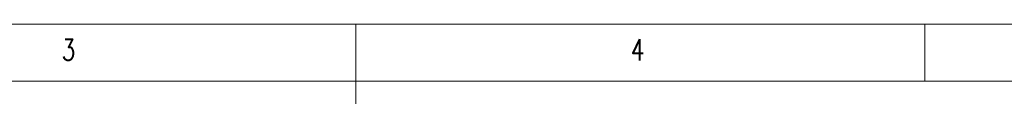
# Model space of a CAD drawing. Header units: millimetres. Extents: x 5 to 292, y 5 to 205.
# Tile 4 of 7: x 119 to 205, y 198 to 205. Entities that reach past the tile are written whole.
import ezdxf

# ---------------------------------------------------------------- set-up
doc = ezdxf.new("R2010")
doc.units = ezdxf.units.MM
doc.styles.add('SLDTEXTSTYLE0', font='TXT', dxfattribs={"width": 0.75, "bigfont": 'bigfont'})

msp = doc.modelspace()

# ---------------------------------------------------------------- linework, layer by layer
at = {"color": 7, "linetype": 'Continuous', "lineweight": 18}
for p, q in [((292, 205), (5, 205)), ((148.5, 205), (148.5, 197.991)), ((198.5, 205), (198.5, 200)), ((287, 200), (10, 200))]:
    msp.add_line(p, q, dxfattribs=at)

# ---------------------------------------------------------------- texts
at = {"color": 7, "linetype": 'Continuous', "lineweight": 0, "char_height": 1.852, "attachment_point": 1, "style": 'SLDTEXTSTYLE0'}
for s, insert in [('3', (122.667, 203.668)), ('4', (172.667, 203.668))]:
    msp.add_mtext(s, dxfattribs=dict(at, insert=insert))

doc.saveas('drawing.dxf')
